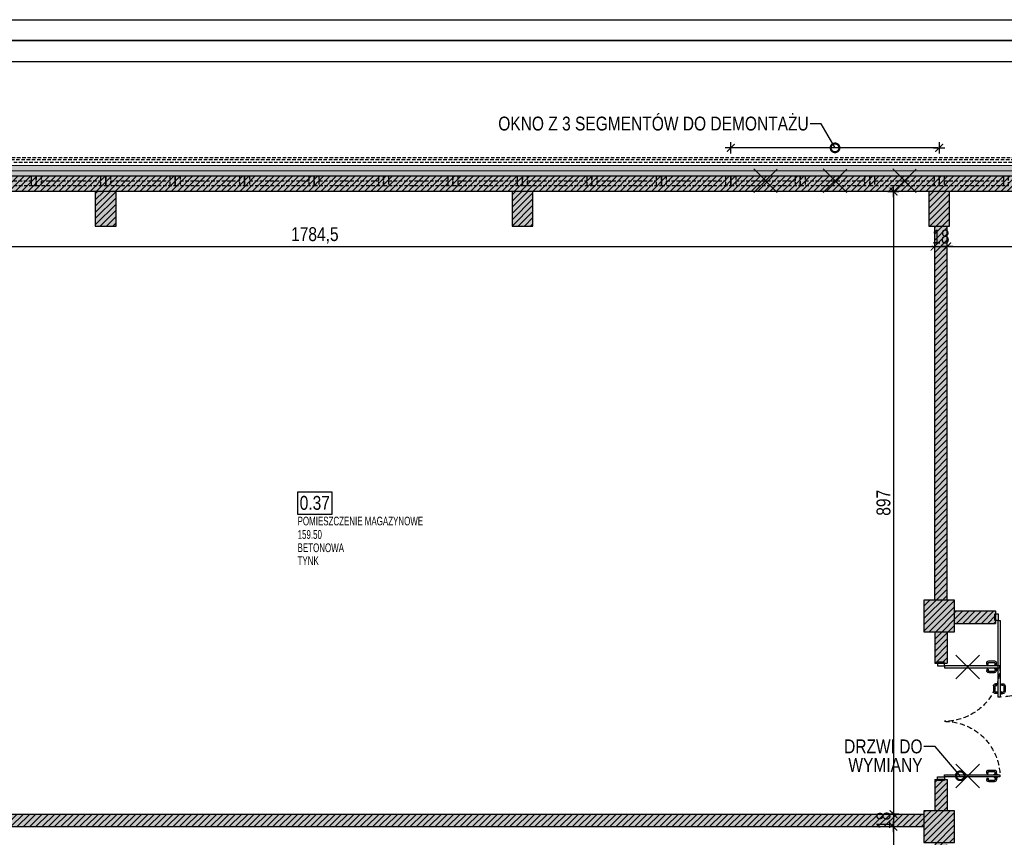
# Model space of a CAD drawing. Header units: millimetres. Extents: x 59331 to 112314, y -16110 to 34390.
# Tile 141 of 198: x 67026 to 68444, y 22286 to 23464. Entities that reach past the tile are written whole.
import ezdxf
from ezdxf import colors
from ezdxf.entities.mleader import LeaderData, LeaderLine
from ezdxf.math import Vec2, Vec3

# ---------------------------------------------------------------- set-up
doc = ezdxf.new("R2010")
doc.units = ezdxf.units.MM
doc.linetypes.add('DASHED', pattern=[0.75, 0.5, -0.25])
doc.layers.get('DEFPOINTS').update_dxf_attribs({"lineweight": 9})
for name, color, linetype in [('_HSA_HATCH_WYPEŁNIENIA_PRZEGRÓD', 205, 'Continuous'), ('_HSA_NUMERACJA POMIESZCZEN', 43, 'Continuous'), ('_HSA_STOLARKA_WEWNĘTRZNA', 132, 'Continuous'), ('_HSA_STOLARKA_ZEWNĘTRZNA', 132, 'Continuous'), ('_HSA_WIDOKOWE', 1, 'Continuous'), ('_HSA_WIDOKOWE_CIENKIE', 8, 'Continuous'), ('_HSA_WYM_100', 141, 'Continuous'), ('_HSA_ŚCIANY_DZIAŁOWE', 6, 'Continuous'), ('_HSA_ŚCIANY_KONSTRUKCYJNE', 3, 'Continuous'), ('_HSA_ŚCIANY_MUROWANE', 4, 'Continuous')]:
    doc.layers.add(name, color=color, linetype=linetype)
doc.layers.add('_HSA_IZOLACJA_TERMICZNA', color=2, linetype='Continuous', lineweight=5)
doc.layers.add('_HSA_NUMERACJA POMIESZCZEN POMOC', color=7, linetype='Continuous', true_color=0x38940a, plot=False)
doc.layers.add('_HSA_UWAGI', color=50, linetype='Continuous', plot=False)
doc.layers.add('_HSA_WYBURZENIA', color=7, linetype='Continuous', true_color=0xdd0303)
doc.layers.add('_HSA_WYBURZENIA_01', color=7, linetype='Continuous', true_color=0xdd0303)
doc.styles.add('ARIAL_100', font='Arial.ttf', dxfattribs={"width": 0.8, "height": 20})
doc.styles.add('ARIAL_50', font='Arial Narrow.ttf', dxfattribs={"width": 0.8, "height": 10})
doc.linetypes.add('BATTING', pattern='A,0.00254,-2.54,[134,ltypeshp.shx,S=2.54,R=0,X=-2.54,Y=0],-5.08,[134,ltypeshp.shx,S=2.54,R=180,X=2.54,Y=0],-2.54', length=10.16254)
doc.dimstyles.new('WYM_WEWN_100', dxfattribs={"dimtxt": 20, "dimasz": 2, "dimexe": 10, "dimexo": 0, "dimgap": 4, "dimtad": 1, "dimdec": 1, "dimrnd": 0.1, "dimtxsty": 'ARIAL_100', "dimblk": 'Wym-03', "dimcen": 0, "dimdle": 10, "dimse1": 1, "dimse2": 1, "dimclrt": 256, "dimazin": 2, "dimtfac": 1, "dimtdec": 1, "dimtix": 1, "dimtmove": 2, "dimatfit": 0, "dimfxl": 1, "dimtolj": 1, "dimtzin": 0, "dimarcsym": 0})

# ---------------------------------------------------------------- blocks, each defined once
blk = doc.blocks.new('A$C8bc12de0')
at = {"linetype": 'ByBlock', "ltscale": 10}
blk.add_lwpolyline([(2.9, 11.4), (10281.7, 11.4), (10281.7, 8.2), (2.9, 8.2)], close=True, dxfattribs=at)
blk = doc.blocks.new('*U360')
for p, q in [((-1.9, 93.86), (-1.9, 102)), ((0.1, 93.86), (0.1, 102)), ((4.2, 105), (1.1, 105)), ((4.2, 103), (1.1, 103)), ((4.2, 106.25), (5, 106.25)), ((4.2, 101.75), (4.2, 106.25)), ((5, 101.75), (4.2, 101.75)), ((8.725, 106.25), (7.925, 106.25)), ((7.925, 101.75), (8.725, 101.75)), ((8.725, 101.75), (8.725, 106.25)), ((8.725, 105), (11.825, 105)), ((8.725, 103), (11.825, 103)), ((12.825, 93.86), (12.825, 102)), ((14.825, 93.86), (14.825, 102)), ((3.2, 92.86), (1.1, 92.86)), ((3.2, 90.86), (1.1, 90.86)), ((3.2, 90.86), (3.2, 92.86)), ((9.725, 90.86), (9.725, 92.86)), ((9.725, 92.86), (11.825, 92.86)), ((9.725, 90.86), (11.825, 90.86))]:
    blk.add_line(p, q)
for points in [[(5, 0), (7.925, 0), (7.925, 110), (5, 110)], [(1, 0), (1, -10), (5, -10), (5, 0)], [(115, 0), (115, -10), (119, -10), (119, 0)]]:
    blk.add_lwpolyline(points, close=True)
for points in [[(0, 0), (0, -10)], [(120, 0), (120, -10)]]:
    blk.add_lwpolyline(points)
for centre, radius, start, end in [((1.1, 102), 3, 90, 180), ((1.1, 102), 1, 90, 180), ((11.825, 102), 3, 0, 90), ((11.825, 102), 1, 0, 90), ((1.1, 93.86), 3, 180, 270), ((1.1, 93.86), 1, 180, 270), ((11.825, 93.86), 3, 270, 0), ((11.825, 93.86), 1, 270, 0)]:
    blk.add_arc(centre, radius, start, end)
at = {"linetype": 'DASHED', "ltscale": 25}
blk.add_arc((5, 0), 110, 0, 90, dxfattribs=at)
blk = doc.blocks.new('*U361')
for p, q in [((-86.9, 63.86), (-86.9, 72)), ((-84.9, 63.86), (-84.9, 72)), ((-80.8, 75), (-83.9, 75)), ((-80.8, 73), (-83.9, 73)), ((-80.8, 76.25), (-80, 76.25)), ((-80.8, 71.75), (-80.8, 76.25)), ((-80, 71.75), (-80.8, 71.75)), ((-76.275, 76.25), (-77.075, 76.25)), ((-77.075, 71.75), (-76.275, 71.75)), ((-76.275, 71.75), (-76.275, 76.25)), ((-76.275, 75), (-73.175, 75)), ((-76.275, 73), (-73.175, 73)), ((-72.175, 63.86), (-72.175, 72)), ((-70.175, 63.86), (-70.175, 72)), ((70.175, 63.86), (70.175, 72)), ((72.175, 63.86), (72.175, 72)), ((76.275, 75), (73.175, 75)), ((76.275, 73), (73.175, 73)), ((76.275, 76.25), (77.075, 76.25)), ((76.275, 71.75), (76.275, 76.25)), ((77.075, 71.75), (76.275, 71.75)), ((80.8, 76.25), (80, 76.25)), ((80, 71.75), (80.8, 71.75)), ((80.8, 71.75), (80.8, 76.25)), ((80.8, 75), (83.9, 75)), ((80.8, 73), (83.9, 73)), ((84.9, 63.86), (84.9, 72)), ((86.9, 63.86), (86.9, 72)), ((-81.8, 62.86), (-83.9, 62.86)), ((-81.8, 60.86), (-83.9, 60.86)), ((-81.8, 60.86), (-81.8, 62.86)), ((-75.275, 60.86), (-75.275, 62.86)), ((-75.275, 62.86), (-73.175, 62.86)), ((-75.275, 60.86), (-73.175, 60.86)), ((75.275, 62.86), (73.175, 62.86)), ((75.275, 60.86), (73.175, 60.86)), ((75.275, 60.86), (75.275, 62.86)), ((81.8, 60.86), (81.8, 62.86)), ((81.8, 62.86), (83.9, 62.86)), ((81.8, 60.86), (83.9, 60.86))]:
    blk.add_line(p, q)
for points in [[(-80, 0), (-77.075, 0), (-77.075, 80), (-80, 80)], [(80, 0), (77.075, 0), (77.075, 80), (80, 80)], [(84, 0), (84, -10), (80, -10), (80, 0)], [(-84, 0), (-84, -10), (-80, -10), (-80, 0)]]:
    blk.add_lwpolyline(points, close=True)
for points in [[(85, 0), (85, -10)], [(-85, 0), (-85, -10)]]:
    blk.add_lwpolyline(points)
for centre, radius, start, end in [((-83.9, 72), 3, 90, 180), ((-83.9, 72), 1, 90, 180), ((-73.175, 72), 3, 0, 90), ((-73.175, 72), 1, 0, 90), ((73.175, 72), 3, 90, 180), ((73.175, 72), 1, 90, 180), ((83.9, 72), 3, 0, 90), ((83.9, 72), 1, 0, 90), ((-83.9, 63.86), 3, 180, 270), ((-83.9, 63.86), 1, 180, 270), ((-73.175, 63.86), 3, 270, 0), ((-73.175, 63.86), 1, 270, 0), ((73.175, 63.86), 3, 180, 270), ((73.175, 63.86), 1, 180, 270), ((83.9, 63.86), 3, 270, 0), ((83.9, 63.86), 1, 270, 0)]:
    blk.add_arc(centre, radius, start, end)
at = {"linetype": 'DASHED', "ltscale": 15}
for centre, start, end in [((-80, 0), 0, 90), ((80, 0), 90, 180)]:
    blk.add_arc(centre, 80, start, end, dxfattribs=at)
blk = doc.blocks.new('NUMERACJA_POMIESZCZEŃ_200')
blk.add_lwpolyline([(50, 31.9), (0, 31.9), (0, 0), (50, 0)], close=True)
at = {"style": 'ARIAL_100', "width": 0.8}
blk.add_attdef('OPIS_TABELKA', (3, 6.5), '', height=20, dxfattribs=at)
at = {"layer": '_HSA_NUMERACJA POMIESZCZEN POMOC', "style": 'ARIAL_50', "width": 0.8}
for tag, p in [('NAZWA', (0, -15.9)), ('POWIERZCHNIA', (0, -35.3)), ('POSADZKA', (0, -54.4)), ('SUFIT', (0, -73.1))]:
    blk.add_attdef(tag, p, '', height=12.5, dxfattribs=at)
blk = doc.blocks.new('*U202')
at = {"linetype": 'ByBlock', "ltscale": 10}
for p, q in [((0, 14), (100, 14)), ((0, 0), (0, 14)), ((0, 0), (100, 0)), ((7, 0), (7, 14)), ((7, 7), (93, 7)), ((93, 14), (93, 0)), ((100, 14), (100, 0))]:
    blk.add_line(p, q, dxfattribs=at)
blk = doc.blocks.new('*U191')
at = {"linetype": 'ByBlock', "ltscale": 10}
for p, q in [((0, 14), (100, 14)), ((0, 0), (0, 14)), ((0, 0), (100, 0)), ((7, 0), (7, 14)), ((7, 7), (93, 7)), ((93, 14), (93, 0)), ((100, 14), (100, 0))]:
    blk.add_line(p, q, dxfattribs=at)
blk = doc.blocks.new('*U192')
at = {"linetype": 'ByBlock', "ltscale": 10}
for p, q in [((0, 14), (100, 14)), ((0, 0), (0, 14)), ((0, 0), (100, 0)), ((7, 0), (7, 14)), ((7, 7), (93, 7)), ((93, 14), (93, 0)), ((100, 14), (100, 0))]:
    blk.add_line(p, q, dxfattribs=at)
blk = doc.blocks.new('*U193')
at = {"linetype": 'ByBlock', "ltscale": 10}
for p, q in [((0, 14), (100, 14)), ((0, 0), (0, 14)), ((0, 0), (100, 0)), ((7, 0), (7, 14)), ((7, 7), (93, 7)), ((93, 14), (93, 0)), ((100, 14), (100, 0))]:
    blk.add_line(p, q, dxfattribs=at)
blk = doc.blocks.new('*U194')
at = {"linetype": 'ByBlock', "ltscale": 10}
for p, q in [((0, 14), (100, 14)), ((0, 0), (0, 14)), ((0, 0), (100, 0)), ((7, 0), (7, 14)), ((7, 7), (93, 7)), ((93, 14), (93, 0)), ((100, 14), (100, 0))]:
    blk.add_line(p, q, dxfattribs=at)
blk = doc.blocks.new('*U195')
at = {"linetype": 'ByBlock', "ltscale": 10}
for p, q in [((0, 14), (100, 14)), ((0, 0), (0, 14)), ((0, 0), (100, 0)), ((7, 0), (7, 14)), ((7, 7), (93, 7)), ((93, 14), (93, 0)), ((100, 14), (100, 0))]:
    blk.add_line(p, q, dxfattribs=at)
blk = doc.blocks.new('*U196')
at = {"linetype": 'ByBlock', "ltscale": 10}
for p, q in [((0, 14), (100, 14)), ((0, 0), (0, 14)), ((0, 0), (100, 0)), ((7, 0), (7, 14)), ((7, 7), (93, 7)), ((93, 14), (93, 0)), ((100, 14), (100, 0))]:
    blk.add_line(p, q, dxfattribs=at)
blk = doc.blocks.new('*U185')
at = {"linetype": 'ByBlock', "ltscale": 10}
for p, q in [((0, 14), (100, 14)), ((0, 0), (0, 14)), ((0, 0), (100, 0)), ((7, 0), (7, 14)), ((7, 7), (93, 7)), ((93, 14), (93, 0)), ((100, 14), (100, 0))]:
    blk.add_line(p, q, dxfattribs=at)
blk = doc.blocks.new('*U186')
at = {"linetype": 'ByBlock', "ltscale": 10}
for p, q in [((0, 14), (100, 14)), ((0, 0), (0, 14)), ((0, 0), (100, 0)), ((7, 0), (7, 14)), ((7, 7), (93, 7)), ((93, 14), (93, 0)), ((100, 14), (100, 0))]:
    blk.add_line(p, q, dxfattribs=at)
blk = doc.blocks.new('*U187')
at = {"linetype": 'ByBlock', "ltscale": 10}
for p, q in [((0, 14), (100, 14)), ((0, 0), (0, 14)), ((0, 0), (100, 0)), ((7, 0), (7, 14)), ((7, 7), (93, 7)), ((93, 14), (93, 0)), ((100, 14), (100, 0))]:
    blk.add_line(p, q, dxfattribs=at)
blk = doc.blocks.new('*U188')
at = {"linetype": 'ByBlock', "ltscale": 10}
for p, q in [((0, 14), (100, 14)), ((0, 0), (0, 14)), ((0, 0), (100, 0)), ((7, 0), (7, 14)), ((7, 7), (93, 7)), ((93, 14), (93, 0)), ((100, 14), (100, 0))]:
    blk.add_line(p, q, dxfattribs=at)
blk = doc.blocks.new('*U189')
at = {"linetype": 'ByBlock', "ltscale": 10}
for p, q in [((0, 14), (100, 14)), ((0, 0), (0, 14)), ((0, 0), (100, 0)), ((7, 0), (7, 14)), ((7, 7), (93, 7)), ((93, 14), (93, 0)), ((100, 14), (100, 0))]:
    blk.add_line(p, q, dxfattribs=at)
blk = doc.blocks.new('*U190')
at = {"linetype": 'ByBlock', "ltscale": 10}
for p, q in [((0, 14), (100, 14)), ((0, 0), (0, 14)), ((0, 0), (100, 0)), ((7, 0), (7, 14)), ((7, 7), (93, 7)), ((93, 14), (93, 0)), ((100, 14), (100, 0))]:
    blk.add_line(p, q, dxfattribs=at)
blk = doc.blocks.new('*U179')
at = {"linetype": 'ByBlock', "ltscale": 10}
for p, q in [((0, 14), (100, 14)), ((0, 0), (0, 14)), ((0, 0), (100, 0)), ((7, 0), (7, 14)), ((7, 7), (93, 7)), ((93, 14), (93, 0)), ((100, 14), (100, 0))]:
    blk.add_line(p, q, dxfattribs=at)
blk = doc.blocks.new('*U180')
at = {"linetype": 'ByBlock', "ltscale": 10}
for p, q in [((0, 14), (100, 14)), ((0, 0), (0, 14)), ((0, 0), (100, 0)), ((7, 0), (7, 14)), ((7, 7), (93, 7)), ((93, 14), (93, 0)), ((100, 14), (100, 0))]:
    blk.add_line(p, q, dxfattribs=at)
blk = doc.blocks.new('A$C6782ac1e')
at = {"linetype": 'Continuous', "ltscale": 400}
for p, q in [((-12.2, 20.6), (12.2, -20.6)), ((20.6, 12.2), (-20.6, -12.2))]:
    blk.add_line(p, q, dxfattribs=at)
blk = doc.blocks.new('_DotSmall')
at = {"color": 0, "linetype": 'ByBlock', "const_width": 0.5}
blk.add_lwpolyline([(-0.0625, 0, 1), (0.0625, 0, 1)], format="xyb", close=True, dxfattribs=at)
blk = doc.blocks.new('Wym-03')
for p, q in [((-4, 0), (4, 0)), ((0, 4), (0, -4))]:
    blk.add_line(p, q)
blk.add_lwpolyline([(-2.83, -2.83, 0.8, 0.8, 0), (2.83, 2.83, 0.05, 0.05, 0)], format="xyseb")
blk = doc.blocks.new('*D381')
at = {"layer": '_HSA_WYBURZENIA_01', "color": 0, "lineweight": -2, "transparency": 16777216}
blk.add_line((68348.3, 23278.9), (68052.3, 23278.9), dxfattribs=at)
at = {"layer": 'DEFPOINTS', "color": 0, "transparency": 16777216}
for p in [(68050.3, 23278.9), (68050.3, 23224.5), (68350.3, 23224.5)]:
    blk.add_point(p, dxfattribs=at)
at = {"layer": '_HSA_WYBURZENIA_01', "color": 0, "lineweight": -2, "transparency": 16777216, "xscale": 2, "yscale": 2, "zscale": 2}
for p, rotation in [((68050.3, 23278.9), 180.0000000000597), ((68350.3, 23278.9), 5.971223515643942e-11)]:
    blk.add_blockref('Wym-03', p, dxfattribs=dict(at, rotation=rotation))
blk = doc.blocks.new('*D424')
at = {"layer": '_HSA_WYM_100', "color": 0, "lineweight": -2, "transparency": 16777216}
blk.add_line((60492.3, 23403.5), (70748.3, 23403.5), dxfattribs=at)
at = {"layer": 'DEFPOINTS', "color": 0, "transparency": 16777216}
for p in [(70750.3, 23403.5), (60490.3, 23238.5), (70750.3, 23238.5)]:
    blk.add_point(p, dxfattribs=at)
at = {"layer": '_HSA_WYM_100', "color": 0, "lineweight": -2, "transparency": 16777216, "xscale": 2, "yscale": 2, "zscale": 2}
for p, rotation in [((60490.3, 23403.5), 179.9999999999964), ((70750.3, 23403.5), 359.9999999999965)]:
    blk.add_blockref('Wym-03', p, dxfattribs=dict(at, rotation=rotation))
at = {"layer": '_HSA_WYM_100', "transparency": 16777216, "insert": (65620.3, 23417.7), "char_height": 20, "attachment_point": 5, "style": 'ARIAL_100'}
blk.add_mtext('\\A1;10260', dxfattribs=at)
blk = doc.blocks.new('*D428')
at = {"layer": '_HSA_WYM_100', "color": 0, "lineweight": -2, "transparency": 16777216}
blk.add_line((72356.2, 23433.5), (60433.3, 23433.5), dxfattribs=at)
at = {"layer": 'DEFPOINTS', "color": 0, "transparency": 16777216}
for p in [(60431.3, 23433.5), (60431.3, 23253.5), (72358.2, 23253.5)]:
    blk.add_point(p, dxfattribs=at)
at = {"layer": '_HSA_WYM_100', "color": 0, "lineweight": -2, "transparency": 16777216, "xscale": 2, "yscale": 2, "zscale": 2, "rotation": 180}
blk.add_blockref('Wym-03', (60431.3, 23433.5), dxfattribs=at)
at = {"layer": '_HSA_WYM_100', "color": 0, "lineweight": -2, "transparency": 16777216, "xscale": 2, "yscale": 2, "zscale": 2}
blk.add_blockref('Wym-03', (72358.2, 23433.5), dxfattribs=at)
at = {"layer": '_HSA_WYM_100', "transparency": 16777216, "insert": (66394.8, 23447.7), "char_height": 20, "attachment_point": 5, "style": 'ARIAL_100'}
blk.add_mtext('\\A1;11927', dxfattribs=at)
blk = doc.blocks.new('*D489')
at = {"layer": '_HSA_WYM_100', "color": 0, "lineweight": -2, "transparency": 16777216}
blk.add_line((60281.3, 20766.1), (60281.3, 22652.5), dxfattribs=at)
at = {"layer": 'DEFPOINTS', "color": 0, "transparency": 16777216}
for p in [(60281.3, 22654.5), (60431.3, 22654.5), (70739.3, 20764.1)]:
    blk.add_point(p, dxfattribs=at)
at = {"layer": '_HSA_WYM_100', "color": 0, "lineweight": -2, "transparency": 16777216, "xscale": 2, "yscale": 2, "zscale": 2}
for p, rotation in [((60281.3, 22654.5), 90), ((60281.3, 20764.1), 270)]:
    blk.add_blockref('Wym-03', p, dxfattribs=dict(at, rotation=rotation))
at = {"layer": '_HSA_WYM_100', "transparency": 16777216, "insert": (60265.3, 21709.3), "char_height": 20, "attachment_point": 5, "rotation": 90, "style": 'ARIAL_100'}
blk.add_mtext('\\A1;1890,5', dxfattribs=at)
blk = doc.blocks.new('*D691')
at = {"layer": '_HSA_WYM_100', "color": 0, "lineweight": -2, "transparency": 16777216}
blk.add_line((66561.1, 23136.8), (68341.8, 23136.8), dxfattribs=at)
at = {"layer": 'DEFPOINTS', "color": 0, "transparency": 16777216}
for p in [(66559.1, 23166.1), (68343.8, 23166.1), (68343.8, 23136.8)]:
    blk.add_point(p, dxfattribs=at)
at = {"layer": '_HSA_WYM_100', "color": 0, "lineweight": -2, "transparency": 16777216, "xscale": 2, "yscale": 2, "zscale": 2, "rotation": 180.0000000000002}
blk.add_blockref('Wym-03', (66559.1, 23136.8), dxfattribs=at)
at = {"layer": '_HSA_WYM_100', "color": 0, "lineweight": -2, "transparency": 16777216, "xscale": 2, "yscale": 2, "zscale": 2}
blk.add_blockref('Wym-03', (68343.8, 23136.8), dxfattribs=at)
at = {"layer": '_HSA_WYM_100', "transparency": 16777216, "insert": (67451.4, 23152.8), "char_height": 20, "attachment_point": 5, "style": 'ARIAL_100'}
blk.add_mtext('\\A1;1784,5', dxfattribs=at)
blk = doc.blocks.new('*D692')
at = {"layer": '_HSA_WYM_100', "color": 0, "lineweight": -2, "transparency": 16777216}
for p, q in [((68341.8, 23136.8), (68339.8, 23136.8)), ((68343.8, 23136.8), (68361.8, 23136.8)), ((68363.8, 23136.8), (68365.8, 23136.8))]:
    blk.add_line(p, q, dxfattribs=at)
at = {"layer": 'DEFPOINTS', "color": 0, "transparency": 16777216}
for p in [(68343.8, 23166.1), (68361.8, 23166.1), (68361.8, 23136.8)]:
    blk.add_point(p, dxfattribs=at)
at = {"layer": '_HSA_WYM_100', "color": 0, "lineweight": -2, "transparency": 16777216, "xscale": 2, "yscale": 2, "zscale": 2}
blk.add_blockref('Wym-03', (68343.8, 23136.8), dxfattribs=at)
at = {"layer": '_HSA_WYM_100', "color": 0, "lineweight": -2, "transparency": 16777216, "xscale": 2, "yscale": 2, "zscale": 2, "rotation": 180.0000000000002}
blk.add_blockref('Wym-03', (68361.8, 23136.8), dxfattribs=at)
at = {"layer": '_HSA_WYM_100', "transparency": 16777216, "insert": (68352.8, 23151), "char_height": 20, "attachment_point": 5, "style": 'ARIAL_100'}
blk.add_mtext('\\A1;18', dxfattribs=at)
blk = doc.blocks.new('*D693')
at = {"layer": '_HSA_WYM_100', "color": 0, "lineweight": -2, "transparency": 16777216}
blk.add_line((68363.8, 23136.8), (68941.8, 23136.8), dxfattribs=at)
at = {"layer": 'DEFPOINTS', "color": 0, "transparency": 16777216}
for p in [(68361.8, 23166.1), (68943.8, 23166.1), (68943.8, 23136.8)]:
    blk.add_point(p, dxfattribs=at)
at = {"layer": '_HSA_WYM_100', "color": 0, "lineweight": -2, "transparency": 16777216, "xscale": 2, "yscale": 2, "zscale": 2, "rotation": 180.0000000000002}
blk.add_blockref('Wym-03', (68361.8, 23136.8), dxfattribs=at)
at = {"layer": '_HSA_WYM_100', "color": 0, "lineweight": -2, "transparency": 16777216, "xscale": 2, "yscale": 2, "zscale": 2}
blk.add_blockref('Wym-03', (68943.8, 23136.8), dxfattribs=at)
at = {"layer": '_HSA_WYM_100', "transparency": 16777216, "insert": (68652.8, 23151), "char_height": 20, "attachment_point": 5, "style": 'ARIAL_100'}
blk.add_mtext('\\A1;582', dxfattribs=at)
blk = doc.blocks.new('*D742')
at = {"layer": '_HSA_WYM_100', "color": 0, "lineweight": -2, "transparency": 16777216}
blk.add_line((68284.4, 23214.1), (68284.4, 22321.2), dxfattribs=at)
at = {"layer": 'DEFPOINTS', "color": 0, "transparency": 16777216}
for p in [(68335.3, 23216.1), (68284.4, 22319.2), (68335.3, 22319.2)]:
    blk.add_point(p, dxfattribs=at)
at = {"layer": '_HSA_WYM_100', "color": 0, "lineweight": -2, "transparency": 16777216, "xscale": 2, "yscale": 2, "zscale": 2}
for p, rotation in [((68284.4, 23216.1), 89.99999999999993), ((68284.4, 22319.2), 269.9999999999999)]:
    blk.add_blockref('Wym-03', p, dxfattribs=dict(at, rotation=rotation))
at = {"layer": '_HSA_WYM_100', "transparency": 16777216, "insert": (68270.2, 22767.7), "char_height": 20, "attachment_point": 5, "rotation": 90, "style": 'ARIAL_100'}
blk.add_mtext('\\A1;897', dxfattribs=at)
blk = doc.blocks.new('*D743')
at = {"layer": '_HSA_WYM_100', "color": 0, "lineweight": -2, "transparency": 16777216}
for p, q in [((68284.4, 22321.2), (68284.4, 22323.2)), ((68284.4, 22319.2), (68284.4, 22301.2)), ((68284.4, 22299.2), (68284.4, 22297.2))]:
    blk.add_line(p, q, dxfattribs=at)
at = {"layer": 'DEFPOINTS', "color": 0, "transparency": 16777216}
for p in [(68335.3, 22319.2), (68284.4, 22301.2), (68328.3, 22301.2)]:
    blk.add_point(p, dxfattribs=at)
at = {"layer": '_HSA_WYM_100', "color": 0, "lineweight": -2, "transparency": 16777216, "xscale": 2, "yscale": 2, "zscale": 2}
for p, rotation in [((68284.4, 22319.2), 269.9999999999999), ((68284.4, 22301.2), 89.9999999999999)]:
    blk.add_blockref('Wym-03', p, dxfattribs=dict(at, rotation=rotation))
at = {"layer": '_HSA_WYM_100', "transparency": 16777216, "insert": (68270.2, 22310.2), "char_height": 20, "attachment_point": 5, "rotation": 90, "style": 'ARIAL_100'}
blk.add_mtext('\\A1;18', dxfattribs=at)
blk = doc.blocks.new('*D744')
at = {"layer": '_HSA_WYM_100', "color": 0, "lineweight": -2, "transparency": 16777216}
blk.add_line((68284.4, 22299.2), (68284.4, 21393.2), dxfattribs=at)
at = {"layer": 'DEFPOINTS', "color": 0, "transparency": 16777216}
for p in [(68328.3, 22301.2), (68284.4, 21391.2), (68335.3, 21391.2)]:
    blk.add_point(p, dxfattribs=at)
at = {"layer": '_HSA_WYM_100', "color": 0, "lineweight": -2, "transparency": 16777216, "xscale": 2, "yscale": 2, "zscale": 2}
for p, rotation in [((68284.4, 22301.2), 89.99999999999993), ((68284.4, 21391.2), 269.9999999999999)]:
    blk.add_blockref('Wym-03', p, dxfattribs=dict(at, rotation=rotation))
at = {"layer": '_HSA_WYM_100', "transparency": 16777216, "insert": (68270.2, 21846.2), "char_height": 20, "attachment_point": 5, "rotation": 90, "style": 'ARIAL_100'}
blk.add_mtext('\\A1;910', dxfattribs=at)

msp = doc.modelspace()

# ---------------------------------------------------------------- hatches: boundary and pattern name
at = {"layer": '_HSA_HATCH_WYPEŁNIENIA_PRZEGRÓD', "true_color": 0x969696}
msp.add_hatch(color=252, dxfattribs=at).paths.add_polyline_path([(72278.19, 23173.28), (72278.19, 23209), (72296.81, 23209), (72296.81, 23216.14), (60490.33, 23216.14), (60490.33, 23253.53), (72358.19, 23253.53), (72358.19, 22564.17), (72343.19, 22564.17), (72343.19, 22559.17), (72313.81, 22559.17), (72313.81, 23173.28)])
at = {"layer": '_HSA_HATCH_WYPEŁNIENIA_PRZEGRÓD'}
h = msp.add_hatch(dxfattribs=at)
h.set_pattern_fill('ANSI31', color=256, scale=2, style=0)
h.set_pattern_definition([(45, (0, -5754.548), (-4.49012806, 4.49012806), [])])
h.paths.add_polyline_path([(72278.19, 23173.28), (72278.19, 23209), (72296.81, 23209), (72296.81, 23216.14), (60490.33, 23216.14), (60490.33, 23238.53), (72343.19, 23238.53), (72343.19, 22559.17), (72313.81, 22559.17), (72313.81, 23173.28)])
h = msp.add_hatch(dxfattribs=at)
h.set_pattern_fill('ANSI31', color=256, scale=2, angle=-1e-13, style=0)
h.paths.add_polyline_path([(68965.33, 23216.14), (68935.33, 23216.14), (68935.33, 23166.14), (68965.33, 23166.14)])
h.paths.add_polyline_path([(68961.81, 23166.14), (68943.81, 23166.14), (68943.81, 22611.89), (68694.24, 22611.89), (68694.24, 22593.89), (68961.81, 22593.89)])
h.paths.add_polyline_path([(68365.33, 23216.14), (68335.33, 23216.14), (68335.33, 23166.14), (68365.33, 23166.14)])
h.paths.add_polyline_path([(68361.81, 23166.14), (68343.81, 23166.14), (68343.81, 22627.39), (68361.81, 22627.39)])
h.paths.add_polyline_path([(68683.73, 22581.67), (68665.73, 22581.67), (68665.73, 22536.89), (68683.73, 22536.89)])
h.paths.add_polyline_path([(68694.24, 22627.39), (68650.24, 22627.39), (68650.24, 22581.67), (68694.24, 22581.67)])
h.paths.add_polyline_path([(68650.24, 22611.89), (68549.33, 22611.89), (68549.33, 22593.89), (68650.24, 22593.89)])
h.paths.add_polyline_path([(68431.33, 22611.89), (68372.33, 22611.89), (68372.33, 22593.89), (68431.33, 22593.89)])
h.paths.add_polyline_path([(68372.33, 22627.39), (68328.33, 22627.39), (68328.33, 22581.67), (68372.33, 22581.67)])
h.paths.add_polyline_path([(68361.81, 22581.67), (68343.81, 22581.67), (68343.81, 22536.89), (68361.81, 22536.89)])
h.paths.add_polyline_path([(68361.81, 22368.89), (68343.81, 22368.89), (68343.81, 22324.11), (68361.81, 22324.11)])
h.paths.add_polyline_path([(68372.33, 22324.11), (68328.33, 22324.11), (68328.33, 22278.39), (68372.33, 22278.39)])
h.paths.add_polyline_path([(68683.73, 22368.89), (68665.73, 22368.89), (68665.73, 22324.11), (68683.73, 22324.11)])
h.paths.add_polyline_path([(68694.24, 22324.11), (68650.24, 22324.11), (68650.24, 22278.39), (68694.24, 22278.39)])
h.paths.add_polyline_path([(68680.81, 21838.39), (68662.81, 21838.39), (68662.81, 21441.25), (68680.81, 21441.25)])
h.paths.add_polyline_path([(68694.24, 21884.11), (68650.24, 21884.11), (68650.24, 21838.39), (68694.24, 21838.39)])
h.paths.add_polyline_path([(68680.81, 22278.39), (68662.81, 22278.39), (68662.81, 21884.11), (68680.81, 21884.11)])
h.paths.add_polyline_path([(68372.33, 21884.11), (68328.33, 21884.11), (68328.33, 21838.39), (68372.33, 21838.39)])
h.paths.add_polyline_path([(68361.81, 21838.39), (68343.81, 21838.39), (68343.81, 21718.39), (68361.81, 21718.39)])
h.paths.add_polyline_path([(68361.81, 22278.39), (68343.81, 22278.39), (68343.81, 21884.11), (68361.81, 21884.11)])
h.paths.add_polyline_path([(68365.33, 21441.25), (68335.33, 21441.25), (68335.33, 21391.25), (68365.33, 21391.25)])
h.paths.add_polyline_path([(68361.81, 21550.39), (68343.81, 21550.39), (68343.81, 21441.25), (68361.81, 21441.25)])
h.paths.add_polyline_path([(68389.83, 21391.25), (67065.08, 21391.25), (67065.08, 21370.53), (68389.83, 21370.53)])
h.paths.add_polyline_path([(67765.33, 21441.25), (67735.33, 21441.25), (67735.33, 21391.25), (67765.33, 21391.25)])
h.paths.add_polyline_path([(67165.33, 21441.25), (67135.33, 21441.25), (67135.33, 21391.25), (67165.33, 21391.25)])
h.paths.add_polyline_path([(66825.08, 21391.25), (65950.33, 21391.25), (65950.33, 21370.53), (66825.08, 21370.53)])
h.paths.add_polyline_path([(66565.33, 21441.25), (66535.33, 21441.25), (66535.33, 21391.25), (66565.33, 21391.25)])
h.paths.add_polyline_path([(65950.33, 21391.25), (65890.33, 21391.25), (65890.33, 21370.53), (65950.33, 21370.53)])
h.paths.add_polyline_path([(65965.33, 21441.25), (65935.33, 21441.25), (65935.33, 21391.25), (65965.33, 21391.25)])
h.paths.add_polyline_path([(65905.33, 21441.25), (65875.33, 21441.25), (65875.33, 21391.25), (65905.33, 21391.25)])
h.paths.add_polyline_path([(65890.33, 21391.25), (65625.08, 21391.25), (65625.08, 21370.53), (65890.33, 21370.53)])
h.paths.add_polyline_path([(65385.08, 21391.25), (64040.21, 21391.25), (64040.21, 21370.53), (65385.08, 21370.53)])
h.paths.add_polyline_path([(64705.33, 21441.25), (64675.33, 21441.25), (64675.33, 21391.25), (64705.33, 21391.25)])
h.paths.add_polyline_path([(65305.33, 21441.25), (65275.33, 21441.25), (65275.33, 21391.25), (65305.33, 21391.25)])
h.paths.add_polyline_path([(65295.08, 21838.39), (65277.08, 21838.39), (65277.08, 21441.25), (65295.08, 21441.25)])
h.paths.add_polyline_path([(65955.08, 21838.39), (65937.08, 21838.39), (65937.08, 21441.25), (65955.08, 21441.25)])
h.paths.add_polyline_path([(65972.33, 21884.11), (65928.33, 21884.11), (65928.33, 21838.39), (65972.33, 21838.39)])
h.paths.add_polyline_path([(65912.33, 21884.11), (65868.33, 21884.11), (65868.33, 21838.39), (65912.33, 21838.39)])
h.paths.add_polyline_path([(65312.33, 21884.11), (65268.33, 21884.11), (65268.33, 21838.39), (65312.33, 21838.39)])
h.paths.add_polyline_path([(65295.08, 22278.39), (65277.08, 22278.39), (65277.08, 21884.11), (65295.08, 21884.11)])
h.paths.add_polyline_path([(65955.08, 22278.39), (65937.08, 22278.39), (65937.08, 21884.11), (65955.08, 21884.11)])
h.paths.add_polyline_path([(65268.33, 22319.25), (64112.3, 22319.25), (64112.3, 22301.25), (65268.33, 22301.25)])
h.paths.add_polyline_path([(65312.33, 22324.11), (65268.33, 22324.11), (65268.33, 22278.39), (65312.33, 22278.39)])
h.paths.add_polyline_path([(65868.33, 22319.25), (65312.33, 22319.25), (65312.33, 22301.25), (65868.33, 22301.25)])
h.paths.add_polyline_path([(65912.33, 22324.11), (65868.33, 22324.11), (65868.33, 22278.39), (65912.33, 22278.39)])
h.paths.add_polyline_path([(65928.33, 22319.25), (65912.33, 22319.25), (65912.33, 22301.25), (65928.33, 22301.25)])
h.paths.add_polyline_path([(65972.33, 22324.11), (65928.33, 22324.11), (65928.33, 22278.39), (65972.33, 22278.39)])
h.paths.add_polyline_path([(66527.66, 22319.25), (65972.33, 22319.25), (65972.33, 22301.25), (66527.66, 22301.25)])
h.paths.add_polyline_path([(66571.66, 22324.11), (66527.66, 22324.11), (66527.66, 22278.39), (66571.66, 22278.39)])
h.paths.add_polyline_path([(66571.66, 22368.89), (66527.66, 22368.89), (66527.66, 22324.11), (66571.66, 22324.11)])
h.paths.add_polyline_path([(66571.66, 22581.67), (66527.66, 22581.67), (66527.66, 22536.89), (66571.66, 22536.89)])
h.paths.add_polyline_path([(66571.66, 22627.39), (66527.66, 22627.39), (66527.66, 22581.67), (66571.66, 22581.67)])
h.paths.add_polyline_path([(66559.08, 23166.14), (66541.08, 23166.14), (66541.08, 22627.39), (66559.08, 22627.39)])
h.paths.add_polyline_path([(64705.33, 23216.14), (64675.33, 23216.14), (64675.33, 23166.14), (64705.33, 23166.14)])
h.paths.add_polyline_path([(65305.33, 23216.14), (65275.33, 23216.14), (65275.33, 23166.14), (65305.33, 23166.14)])
h.paths.add_polyline_path([(65905.33, 23216.14), (65875.33, 23216.14), (65875.33, 23166.14), (65905.33, 23166.14)])
h.paths.add_polyline_path([(65965.33, 23216.14), (65935.33, 23216.14), (65935.33, 23166.14), (65965.33, 23166.14)])
h.paths.add_polyline_path([(66565.33, 23216.14), (66535.33, 23216.14), (66535.33, 23166.14), (66565.33, 23166.14)])
h.paths.add_polyline_path([(67165.33, 23216.14), (67135.33, 23216.14), (67135.33, 23166.14), (67165.33, 23166.14)])
h.paths.add_polyline_path([(67765.33, 23216.14), (67735.33, 23216.14), (67735.33, 23166.14), (67765.33, 23166.14)])
h.paths.add_polyline_path([(68328.33, 22319.25), (66571.66, 22319.25), (66571.66, 22301.25), (68328.33, 22301.25)])
at = {"layer": '_HSA_HATCH_WYPEŁNIENIA_PRZEGRÓD', "true_color": 0x969696}
h = msp.add_hatch(color=252, dxfattribs=at)
h.paths.add_polyline_path([(68965.33, 23216.14), (68935.33, 23216.14), (68935.33, 23166.14), (68965.33, 23166.14)])
h.paths.add_polyline_path([(68961.81, 23166.14), (68943.81, 23166.14), (68943.81, 22611.89), (68694.24, 22611.89), (68694.24, 22593.89), (68961.81, 22593.89)])
h.paths.add_polyline_path([(68365.33, 23216.14), (68335.33, 23216.14), (68335.33, 23166.14), (68365.33, 23166.14)])
h.paths.add_polyline_path([(68361.81, 23166.14), (68343.81, 23166.14), (68343.81, 22627.39), (68361.81, 22627.39)])
h.paths.add_polyline_path([(68683.73, 22581.67), (68665.73, 22581.67), (68665.73, 22536.89), (68683.73, 22536.89)])
h.paths.add_polyline_path([(68694.24, 22627.39), (68650.24, 22627.39), (68650.24, 22581.67), (68694.24, 22581.67)])
h.paths.add_polyline_path([(68650.24, 22611.89), (68549.33, 22611.89), (68549.33, 22593.89), (68650.24, 22593.89)])
h.paths.add_polyline_path([(68431.33, 22611.89), (68372.33, 22611.89), (68372.33, 22593.89), (68431.33, 22593.89)])
h.paths.add_polyline_path([(68372.33, 22627.39), (68328.33, 22627.39), (68328.33, 22581.67), (68372.33, 22581.67)])
h.paths.add_polyline_path([(68361.81, 22581.67), (68343.81, 22581.67), (68343.81, 22536.89), (68361.81, 22536.89)])
h.paths.add_polyline_path([(68361.81, 22368.89), (68343.81, 22368.89), (68343.81, 22324.11), (68361.81, 22324.11)])
h.paths.add_polyline_path([(68372.33, 22324.11), (68328.33, 22324.11), (68328.33, 22278.39), (68372.33, 22278.39)])
h.paths.add_polyline_path([(68683.73, 22368.89), (68665.73, 22368.89), (68665.73, 22324.11), (68683.73, 22324.11)])
h.paths.add_polyline_path([(68694.24, 22324.11), (68650.24, 22324.11), (68650.24, 22278.39), (68694.24, 22278.39)])
h.paths.add_polyline_path([(68680.81, 21838.39), (68662.81, 21838.39), (68662.81, 21441.25), (68680.81, 21441.25)])
h.paths.add_polyline_path([(68694.24, 21884.11), (68650.24, 21884.11), (68650.24, 21838.39), (68694.24, 21838.39)])
h.paths.add_polyline_path([(68680.81, 22278.39), (68662.81, 22278.39), (68662.81, 21884.11), (68680.81, 21884.11)])
h.paths.add_polyline_path([(68372.33, 21884.11), (68328.33, 21884.11), (68328.33, 21838.39), (68372.33, 21838.39)])
h.paths.add_polyline_path([(68361.81, 21838.39), (68343.81, 21838.39), (68343.81, 21718.39), (68361.81, 21718.39)])
h.paths.add_polyline_path([(68361.81, 22278.39), (68343.81, 22278.39), (68343.81, 21884.11), (68361.81, 21884.11)])
h.paths.add_polyline_path([(68365.33, 21441.25), (68335.33, 21441.25), (68335.33, 21391.25), (68365.33, 21391.25)])
h.paths.add_polyline_path([(68361.81, 21550.39), (68343.81, 21550.39), (68343.81, 21441.25), (68361.81, 21441.25)])
h.paths.add_polyline_path([(68389.83, 21391.25), (67065.08, 21391.25), (67065.08, 21355.53), (68389.83, 21355.53)])
h.paths.add_polyline_path([(67765.33, 21441.25), (67735.33, 21441.25), (67735.33, 21391.25), (67765.33, 21391.25)])
h.paths.add_polyline_path([(67165.33, 21441.25), (67135.33, 21441.25), (67135.33, 21391.25), (67165.33, 21391.25)])
h.paths.add_polyline_path([(66825.08, 21391.25), (65950.33, 21391.25), (65950.33, 21355.53), (66825.08, 21355.53)])
h.paths.add_polyline_path([(66565.33, 21441.25), (66535.33, 21441.25), (66535.33, 21391.25), (66565.33, 21391.25)])
h.paths.add_polyline_path([(65950.33, 21391.25), (65890.33, 21391.25), (65890.33, 21355.53), (65950.33, 21355.53)])
h.paths.add_polyline_path([(65965.33, 21441.25), (65935.33, 21441.25), (65935.33, 21391.25), (65965.33, 21391.25)])
h.paths.add_polyline_path([(65905.33, 21441.25), (65875.33, 21441.25), (65875.33, 21391.25), (65905.33, 21391.25)])
h.paths.add_polyline_path([(65890.33, 21391.25), (65625.08, 21391.25), (65625.08, 21355.53), (65890.33, 21355.53)])
h.paths.add_polyline_path([(65385.08, 21391.25), (64040.21, 21391.25), (64040.21, 21355.53), (65385.08, 21355.53)])
h.paths.add_polyline_path([(64705.33, 21441.25), (64675.33, 21441.25), (64675.33, 21391.25), (64705.33, 21391.25)])
h.paths.add_polyline_path([(65305.33, 21441.25), (65275.33, 21441.25), (65275.33, 21391.25), (65305.33, 21391.25)])
h.paths.add_polyline_path([(65295.08, 21838.39), (65277.08, 21838.39), (65277.08, 21441.25), (65295.08, 21441.25)])
h.paths.add_polyline_path([(65955.08, 21838.39), (65937.08, 21838.39), (65937.08, 21441.25), (65955.08, 21441.25)])
h.paths.add_polyline_path([(65972.33, 21884.11), (65928.33, 21884.11), (65928.33, 21838.39), (65972.33, 21838.39)])
h.paths.add_polyline_path([(65912.33, 21884.11), (65868.33, 21884.11), (65868.33, 21838.39), (65912.33, 21838.39)])
h.paths.add_polyline_path([(65312.33, 21884.11), (65268.33, 21884.11), (65268.33, 21838.39), (65312.33, 21838.39)])
h.paths.add_polyline_path([(65295.08, 22278.39), (65277.08, 22278.39), (65277.08, 21884.11), (65295.08, 21884.11)])
h.paths.add_polyline_path([(65955.08, 22278.39), (65937.08, 22278.39), (65937.08, 21884.11), (65955.08, 21884.11)])
h.paths.add_polyline_path([(65268.33, 22319.25), (64112.3, 22319.25), (64112.3, 22301.25), (65268.33, 22301.25)])
h.paths.add_polyline_path([(65312.33, 22324.11), (65268.33, 22324.11), (65268.33, 22278.39), (65312.33, 22278.39)])
h.paths.add_polyline_path([(65868.33, 22319.25), (65312.33, 22319.25), (65312.33, 22301.25), (65868.33, 22301.25)])
h.paths.add_polyline_path([(65912.33, 22324.11), (65868.33, 22324.11), (65868.33, 22278.39), (65912.33, 22278.39)])
h.paths.add_polyline_path([(65928.33, 22319.25), (65912.33, 22319.25), (65912.33, 22301.25), (65928.33, 22301.25)])
h.paths.add_polyline_path([(65972.33, 22324.11), (65928.33, 22324.11), (65928.33, 22278.39), (65972.33, 22278.39)])
h.paths.add_polyline_path([(66527.66, 22319.25), (65972.33, 22319.25), (65972.33, 22301.25), (66527.66, 22301.25)])
h.paths.add_polyline_path([(66571.66, 22324.11), (66527.66, 22324.11), (66527.66, 22278.39), (66571.66, 22278.39)])
h.paths.add_polyline_path([(66571.66, 22368.89), (66527.66, 22368.89), (66527.66, 22324.11), (66571.66, 22324.11)])
h.paths.add_polyline_path([(66571.66, 22581.67), (66527.66, 22581.67), (66527.66, 22536.89), (66571.66, 22536.89)])
h.paths.add_polyline_path([(66571.66, 22627.39), (66527.66, 22627.39), (66527.66, 22581.67), (66571.66, 22581.67)])
h.paths.add_polyline_path([(66559.08, 23166.14), (66541.08, 23166.14), (66541.08, 22627.39), (66559.08, 22627.39)])
h.paths.add_polyline_path([(64705.33, 23216.14), (64675.33, 23216.14), (64675.33, 23166.14), (64705.33, 23166.14)])
h.paths.add_polyline_path([(65305.33, 23216.14), (65275.33, 23216.14), (65275.33, 23166.14), (65305.33, 23166.14)])
h.paths.add_polyline_path([(65905.33, 23216.14), (65875.33, 23216.14), (65875.33, 23166.14), (65905.33, 23166.14)])
h.paths.add_polyline_path([(65965.33, 23216.14), (65935.33, 23216.14), (65935.33, 23166.14), (65965.33, 23166.14)])
h.paths.add_polyline_path([(66565.33, 23216.14), (66535.33, 23216.14), (66535.33, 23166.14), (66565.33, 23166.14)])
h.paths.add_polyline_path([(67165.33, 23216.14), (67135.33, 23216.14), (67135.33, 23166.14), (67165.33, 23166.14)])
h.paths.add_polyline_path([(67765.33, 23216.14), (67735.33, 23216.14), (67735.33, 23166.14), (67765.33, 23166.14)])
h.paths.add_polyline_path([(68328.33, 22319.25), (66571.66, 22319.25), (66571.66, 22301.25), (68328.33, 22301.25)])

# ---------------------------------------------------------------- linework, layer by layer
at = {"layer": '_HSA_IZOLACJA_TERMICZNA'}
msp.add_line((60431.33, 23253.53), (72358.19, 23253.53), dxfattribs=at)
at = {"layer": '_HSA_IZOLACJA_TERMICZNA', "color": 8, "linetype": 'BATTING', "ltscale": 0.7}
msp.add_line((60446.33, 23246.03), (72343.19, 23246.03), dxfattribs=at)
at = {"layer": '_HSA_STOLARKA_ZEWNĘTRZNA', "ltscale": 10, "const_width": 2}
for points in [[(67150.33, 23238.53), (67150.33, 23224.53)], [(67450.33, 23238.53), (67450.33, 23224.53)], [(67750.33, 23238.53), (67750.33, 23224.53)], [(68050.33, 23238.53), (68050.33, 23224.53)], [(68350.33, 23238.53), (68350.33, 23224.53)]]:
    msp.add_lwpolyline(points, dxfattribs=at)
at = {"layer": '_HSA_UWAGI'}
for points in [[(60221.33, 23463.53), (72568.19, 23463.53), (72568.19, 19317.42), (60221.33, 19317.42)], [(60251.33, 23433.53), (72538.19, 23433.53), (72538.19, 19347.42), (60251.33, 19347.42)], [(60281.33, 23403.53), (72508.19, 23403.53), (72508.19, 19377.42), (60281.33, 19377.42)]]:
    msp.add_lwpolyline(points, close=True, dxfattribs=at)
at = {"layer": '_HSA_WIDOKOWE', "linetype": 'DASHED', "ltscale": 10}
msp.add_lwpolyline([(60485.33, 23253.53), (60485.33, 23258.53), (70750.33, 23258.53), (70750.33, 23253.53)], dxfattribs=at)
at = {"layer": '_HSA_ŚCIANY_DZIAŁOWE'}
for p, q in [((68343.81, 22627.39), (68343.81, 23166.14)), ((68361.81, 22627.39), (68361.81, 23166.14)), ((68372.33, 22611.89), (68431.33, 22611.89)), ((68372.33, 22593.89), (68431.33, 22593.89)), ((68343.81, 22581.67), (68343.81, 22536.89)), ((68361.81, 22581.67), (68361.81, 22536.89)), ((68343.81, 22536.89), (68361.81, 22536.89)), ((68343.81, 22368.89), (68343.81, 22324.11)), ((68343.81, 22368.89), (68361.81, 22368.89)), ((68361.81, 22368.89), (68361.81, 22324.11)), ((66571.66, 22319.25), (68328.33, 22319.25)), ((66571.66, 22301.25), (68328.33, 22301.25))]:
    msp.add_line(p, q, dxfattribs=at)
msp.add_lwpolyline([(68431.33, 22611.89), (68431.33, 22593.89)], dxfattribs=at)
at = {"layer": '_HSA_ŚCIANY_KONSTRUKCYJNE'}
for points in [[(67135.33, 23166.14), (67165.33, 23166.14), (67165.33, 23216.14), (67135.33, 23216.14)], [(67735.33, 23166.14), (67765.33, 23166.14), (67765.33, 23216.14), (67735.33, 23216.14)], [(68335.33, 23166.14), (68365.33, 23166.14), (68365.33, 23216.14), (68335.33, 23216.14)], [(68328.33, 22581.67), (68372.33, 22581.67), (68372.33, 22627.39), (68328.33, 22627.39)], [(68328.33, 22278.39), (68372.33, 22278.39), (68372.33, 22324.11), (68328.33, 22324.11)]]:
    msp.add_lwpolyline(points, close=True, dxfattribs=at)
at = {"layer": '_HSA_ŚCIANY_MUROWANE'}
msp.add_line((60490.33, 23238.53), (72343.19, 23238.53), dxfattribs=at)
at = {"layer": '_HSA_ŚCIANY_MUROWANE', "ltscale": 0.07}
msp.add_line((72296.81, 23216.14), (60490.33, 23216.14), dxfattribs=at)

# ---------------------------------------------------------------- block references
at = {"layer": '_HSA_NUMERACJA POMIESZCZEN', "linetype": 'Continuous'}
msp.add_blockref('NUMERACJA_POMIESZCZEŃ_200', (67426.6, 22751.05), dxfattribs=at).add_auto_attribs({'SUFIT': 'TYNK', 'POSADZKA': 'BETONOWA', 'POWIERZCHNIA': '159.50', 'NAZWA': 'POMIESZCZENIE MAGAZYNOWE', 'OPIS_TABELKA': '0.37'})
at = {"layer": '_HSA_STOLARKA_WEWNĘTRZNA', "xscale": -1}
for name, p, rotation in [('*U360', (68430.33, 22597.89), 180), ('*U361', (68357.81, 22452.89), 270)]:
    msp.add_blockref(name, p, dxfattribs=dict(at, rotation=rotation))
at = {"layer": '_HSA_STOLARKA_ZEWNĘTRZNA', "linetype": 'DASHED', "ltscale": 10, "xscale": -1, "rotation": 180}
for name, p in [('*U202', (66950.33, 23238.53)), ('*U191', (67050.33, 23238.53)), ('*U192', (67150.33, 23238.53)), ('*U193', (67250.33, 23238.53)), ('*U194', (67350.33, 23238.53)), ('*U195', (67450.33, 23238.53)), ('*U196', (67550.33, 23238.53)), ('*U185', (67650.33, 23238.53)), ('*U186', (67750.33, 23238.53)), ('*U187', (67850.33, 23238.53)), ('*U188', (67950.33, 23238.53)), ('*U189', (68050.33, 23238.53)), ('*U190', (68150.33, 23238.53)), ('*U179', (68250.33, 23238.53)), ('*U180', (68350.33, 23238.53))]:
    msp.add_blockref(name, p, dxfattribs=at)
at = {"layer": '_HSA_WIDOKOWE_CIENKIE', "linetype": 'DASHED', "ltscale": 10}
msp.add_blockref('A$C8bc12de0', (60472.2, 23253.53), dxfattribs=at)
at = {"layer": '_HSA_WYBURZENIA', "rotation": 14.34042781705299}
for p in [(68100.33, 23231.53), (68200.33, 23231.53), (68300.33, 23231.53), (68391.34, 22531.14), (68391.34, 22374.06)]:
    msp.add_blockref('A$C6782ac1e', p, dxfattribs=at)

# ---------------------------------------------------------------- dimensions: what is measured, and where the dimension line sits
at = {"layer": '_HSA_WYBURZENIA_01'}
dim = msp.add_aligned_dim(p1=(68350.33, 23224.53), p2=(68050.33, 23224.53), distance=-54.38, text=' ', dimstyle='WYM_WEWN_100', dxfattribs=at)
dim.commit()
dim.dimension.update_dxf_attribs({"geometry": '*D381', "text_midpoint": (68200.33, 23278.91)})
at = {"layer": '_HSA_WYM_100'}
for p1, p2, distance, picture, middle in [((72358.19, 23253.53), (60431.33, 23253.53), -180, '*D428', (66394.76, 23447.74)), ((68335.33, 23216.14), (68335.33, 22319.25), -50.91, '*D742', (68270.21, 22767.69))]:
    dim = msp.add_aligned_dim(p1=p1, p2=p2, distance=distance, dimstyle='WYM_WEWN_100', override={"dimrnd": 0.5}, dxfattribs=at)
    dim.commit()
    dim.dimension.update_dxf_attribs({"geometry": picture, "text_midpoint": middle})
for base, p1, p2, angle, picture, middle in [((70750.33, 23403.53), (60490.33, 23238.53), (70750.33, 23238.53), 180, '*D424', (65620.33, 23417.74)), ((68343.81, 23136.82), (66559.08, 23166.14), (68343.81, 23166.14), 180, '*D691', (67451.45, 23152.84)), ((68361.81, 23136.82), (68343.81, 23166.14), (68361.81, 23166.14), 180, '*D692', (68352.81, 23151.03)), ((68943.81, 23136.82), (68361.81, 23166.14), (68943.81, 23166.14), 180, '*D693', (68652.81, 23151.03)), ((60281.33, 22654.53), (70739.33, 20764.14), (60431.33, 22654.53), 270, '*D489', (60265.31, 21709.33)), ((68284.42, 22301.25), (68335.33, 22319.25), (68328.33, 22301.25), 90, '*D743', (68270.21, 22310.25)), ((68284.42, 21391.25), (68328.33, 22301.25), (68335.33, 21391.25), 90, '*D744', (68270.21, 21846.25))]:
    dim = msp.add_linear_dim(base=base, p1=p1, p2=p2, angle=angle, dimstyle='WYM_WEWN_100', override={"dimrnd": 0.5}, dxfattribs=at)
    dim.commit()
    dim.dimension.update_dxf_attribs({"geometry": picture, "text_midpoint": middle})

# ---------------------------------------------------------------- leaders
at = {"layer": '_HSA_WYBURZENIA_01'}
ml = msp.add_multileader_mtext('Standard', dxfattribs=at)
ml.set_content('\\pxt5;OKNO Z 3 SEGMENTÓW DO DEMONTAŻU', color=256, style='ARIAL_100')
ml.set_leader_properties()
ml.set_arrow_properties(name='DOTSMALL')
ml.build(insert=Vec2(0, 0))
ml.multileader.update_dxf_attribs({"dogleg_length": 10, "arrow_head_size": 25})
ctx = ml.context
ctx.base_point, ctx.char_height, ctx.arrow_head_size, ctx.plane_origin = Vec3(67716.3, 23313.73), 20, 25, Vec3(68310.55, 24079.15)
ctx.text_align_type = 2
notes = []
notes.append((ctx, [(1, (1, 1, 0), (68180.5, 23313.73), (-1, 0), 16.03, [(2, [(68200.33, 23278.91)], 0, [])])]))
ctx.mtext.insert, ctx.mtext.rotation, ctx.mtext.width, ctx.mtext.defined_height, ctx.mtext.alignment, ctx.mtext.line_spacing_factor = Vec3(68162.47, 23323.91), -6.2831853, 531.3143, 47.86, 3, 0.8
ml = msp.add_multileader_mtext('Standard', dxfattribs=at)
ml.set_content('DRZWI DO\\PWYMIANY', color=256, style='ARIAL_100')
ml.set_leader_properties()
ml.set_arrow_properties(name='DOTSMALL')
ml.build(insert=Vec2(0, 0))
ml.multileader.update_dxf_attribs({"dogleg_length": 10, "arrow_head_size": 25})
ctx = ml.context
ctx.base_point, ctx.char_height, ctx.arrow_head_size, ctx.plane_origin = Vec3(68214.11, 22416.79), 20, 25, Vec3(68490.89, 23174.75)
ctx.text_align_type = 2
notes.append((ctx, [(1, (1, 1, 0), (68344.38, 22416.79), (-1, 0), 16.03, [(2, [(68380.66, 22374.5)], 0, [])])]))
ctx.mtext.insert, ctx.mtext.rotation, ctx.mtext.width, ctx.mtext.defined_height, ctx.mtext.alignment, ctx.mtext.line_spacing_factor = Vec3(68326.36, 22426.79), -6.2831853, 239.0298, 80.57, 3, 0.8
for ctx, leaders in notes:
    for number, flags, end, landing, length, lines in leaders:
        leader = LeaderData()
        leader.index, (leader.has_last_leader_line, leader.has_dogleg_vector, leader.attachment_direction) = number, flags
        leader.last_leader_point, leader.dogleg_vector, leader.dogleg_length = Vec3(end), Vec3(landing), length
        for number, points, colour, breaks in lines:
            line = LeaderLine()
            line.index, line.vertices, line.color, line.breaks = number, Vec3.list(points), colors.encode_raw_color(colour), breaks
            leader.lines.append(line)
        ctx.leaders.append(leader)

doc.saveas('drawing.dxf')
